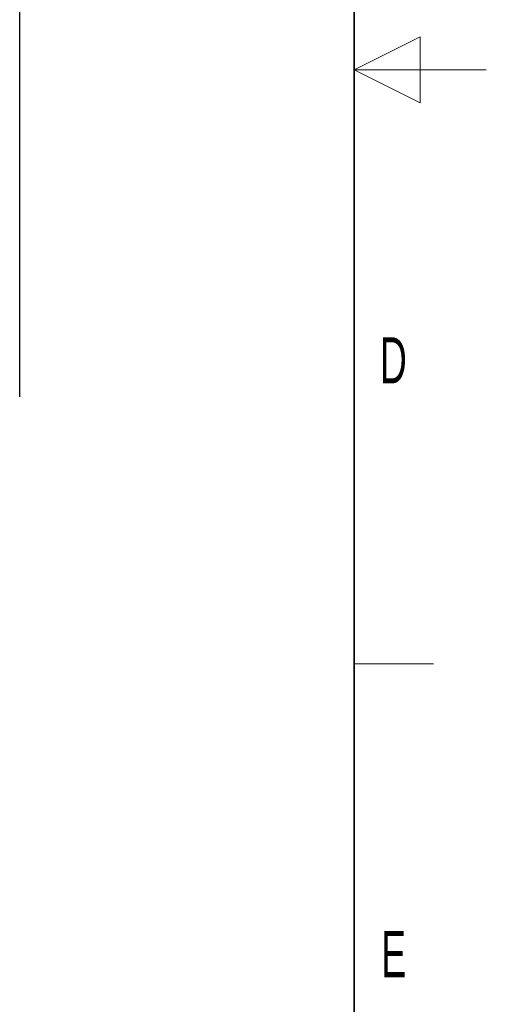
# Model space of a CAD drawing. Header units: millimetres. Extents: x 5 to 418, y 2 to 292.
# Tile 9 of 14: x 383 to 418, y 76 to 151. Entities that reach past the tile are written whole.
import ezdxf

# ---------------------------------------------------------------- set-up
doc = ezdxf.new("R2010")
doc.units = ezdxf.units.MM
doc.layers.add('SLD-0', color=7, linetype='Continuous')
doc.styles.add('SLDTEXTSTYLE0', font='TXT', dxfattribs={"width": 0.605})

msp = doc.modelspace()

# ---------------------------------------------------------------- linework, layer by layer
at = {"color": 7, "linetype": 'Continuous', "lineweight": 25}
msp.add_line((382.656, 122.4908), (382.656, 196.5238), dxfattribs=at)
at = {"layer": 'SLD-0', "lineweight": 35}
msp.add_line((408, 12), (408, 282.5), dxfattribs=at)
at = {"layer": 'SLD-0', "lineweight": 18}
for p, q in [((413, 149.75), (408, 147.25)), ((413, 144.75), (413, 149.75)), ((418, 147.25), (408, 147.25)), ((408, 147.25), (413, 144.75)), ((408, 102.25), (414, 102.25))]:
    msp.add_line(p, q, dxfattribs=at)

# ---------------------------------------------------------------- texts
at = {"layer": 'SLD-0', "char_height": 3.5, "attachment_point": 2, "style": 'SLDTEXTSTYLE0'}
for s, insert in [('D', (410.9597, 127.0011)), ('E', (410.9816, 82.0011))]:
    msp.add_mtext(s, dxfattribs=dict(at, insert=insert))

doc.saveas('drawing.dxf')
